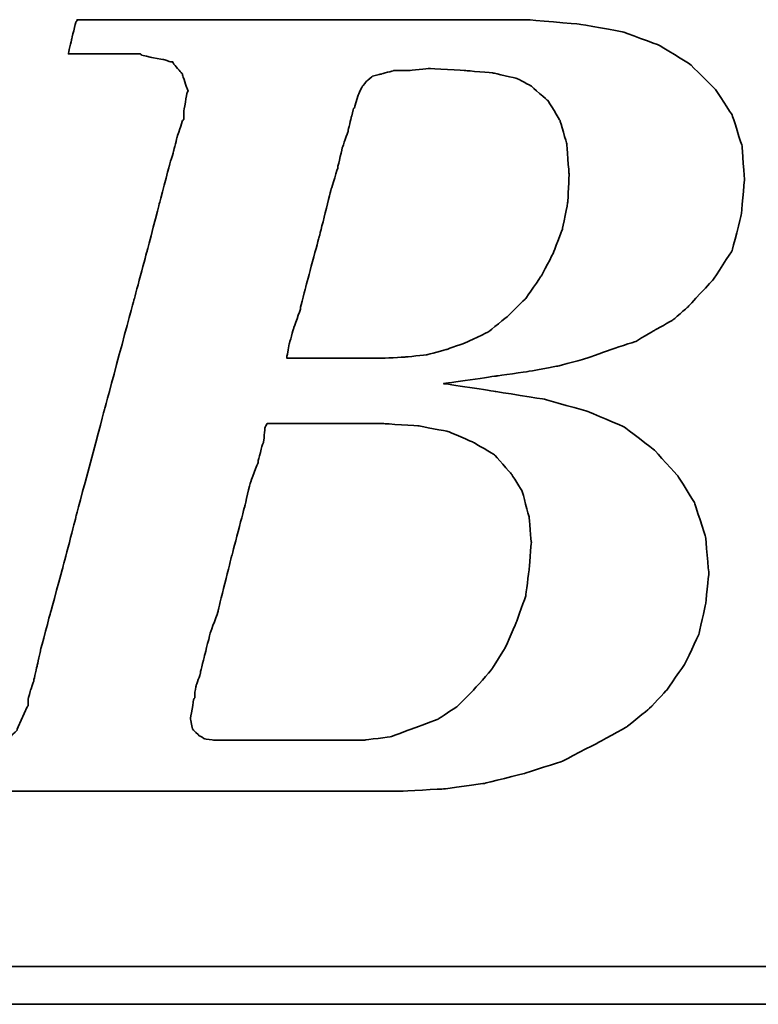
# Model space of a CAD drawing. Header units: millimetres. Extents: x 716 to 1311, y 158 to 389.
# Tile 33 of 56: x 1111 to 1119, y 216 to 227. Entities that reach past the tile are written whole.
import ezdxf

# ---------------------------------------------------------------- set-up
doc = ezdxf.new("R2010")
doc.units = ezdxf.units.MM
doc.header["$LTSCALE"] = 10
doc.layers.add('DIM', color=4, linetype='Continuous')
doc.layers.add('layer 1', color=7, linetype='Continuous')

# ---------------------------------------------------------------- blocks, each defined once
blk = doc.blocks.new('TBI MOTION logo(完整正式版)')
at = {"layer": 'layer 1', "color": 22, "lineweight": 35}
for points, knots in [([(-64.65375, -6.86375), (-64.65375, -6.86375), (-64.84375, -7.29625), (-64.84375, -7.29625), (-64.84375, -7.29625), (-64.84375, -7.29625), (-64.86875, -7.34375), (-64.86875, -7.34375), (-64.86875, -7.34375), (-64.86875, -7.34375), (-64.86875, -7.36875), (-64.86875, -7.36875), (-64.86875, -7.36875), (-64.86875, -7.36875), (-65.15375, -7.65375), (-65.15375, -7.65375), (-65.15375, -7.65375), (-65.15375, -7.65375), (-65.17875, -7.65375), (-65.17875, -7.65375), (-65.17875, -7.65375), (-65.17875, -7.65375), (-65.20375, -7.67875), (-65.20375, -7.67875), (-65.20375, -7.67875), (-65.20375, -7.67875), (-65.58875, -7.87125), (-65.58875, -7.87125), (-65.58875, -7.87125), (-65.58875, -7.87125), (-65.63375, -7.87125), (-65.63375, -7.87125), (-65.63375, -7.87125), (-65.63375, -7.87125), (-65.65875, -7.89375), (-65.65875, -7.89375), (-65.65875, -7.89375), (-65.65875, -7.89375), (-66.09375, -7.94375), (-66.09375, -7.94375), (-66.09375, -7.94375), (-66.09375, -7.94375), (-66.11375, -7.94375), (-66.11375, -7.94375), (-66.11375, -7.94375), (-66.11375, -7.94375), (-66.16375, -7.94375), (-66.16375, -7.94375), (-66.16375, -7.94375), (-66.16375, -7.94375), (-66.30875, -7.94375), (-66.30875, -7.94375), (-66.30875, -7.94375), (-66.30875, -7.94375), (-66.69375, -7.94375), (-66.69375, -7.94375), (-66.69375, -7.94375), (-66.69375, -7.94375), (-67.07375, -7.94375), (-67.07375, -7.94375), (-67.07375, -7.94375), (-67.07375, -7.94375), (-67.12375, -7.94375), (-67.12375, -7.94375), (-67.12375, -7.94375), (-67.12375, -7.94375), (-67.12375, -7.96625), (-67.12375, -7.96625), (-67.12375, -7.96625), (-67.12375, -7.96625), (-67.14875, -7.99125), (-67.14875, -7.99125), (-67.14875, -7.99125), (-67.14875, -7.99125), (-67.24375, -8.34875), (-67.24375, -8.34875), (-67.24375, -8.34875), (-67.24375, -8.34875), (-67.31375, -8.68625), (-67.31375, -8.68625), (-67.31375, -8.68625), (-67.31375, -8.68625), (-67.26875, -8.68625), (-67.26875, -8.68625), (-67.26875, -8.68625), (-67.26875, -8.68625), (-67.07375, -8.68625), (-67.07375, -8.68625), (-67.07375, -8.68625), (-67.07375, -8.68625), (-66.54875, -8.68625), (-66.54875, -8.68625), (-66.54875, -8.68625), (-66.54875, -8.68625), (-65.82625, -8.68625), (-65.82625, -8.68625), (-65.82625, -8.68625), (-65.82625, -8.68625), (-65.01375, -8.68625), (-65.01375, -8.68625), (-65.01375, -8.68625), (-65.01375, -8.68625), (-64.05375, -8.68625), (-64.05375, -8.68625), (-64.05375, -8.68625), (-64.05375, -8.68625), (-62.08375, -8.68625), (-62.08375, -8.68625), (-62.08375, -8.68625), (-62.08375, -8.68625), (-60.06875, -8.68625), (-60.06875, -8.68625), (-60.06875, -8.68625), (-60.06875, -8.68625), (-59.10875, -8.68625), (-59.10875, -8.68625), (-59.10875, -8.68625), (-59.10875, -8.68625), (-58.29375, -8.68625), (-58.29375, -8.68625), (-58.29375, -8.68625), (-58.29375, -8.68625), (-57.57375, -8.68625), (-57.57375, -8.68625), (-57.57375, -8.68625), (-57.57375, -8.68625), (-57.04875, -8.68625), (-57.04875, -8.68625), (-57.04875, -8.68625), (-57.04875, -8.68625), (-56.85375, -8.68625), (-56.85375, -8.68625), (-56.85375, -8.68625), (-56.85375, -8.68625), (-56.70875, -8.68625), (-56.70875, -8.68625), (-56.70875, -8.68625), (-56.70875, -8.68625), (-56.61375, -8.68625), (-56.61375, -8.68625), (-56.61375, -8.68625), (-56.61375, -8.68625), (-56.56875, -8.68625), (-56.56875, -8.68625), (-56.56875, -8.68625), (-56.56875, -8.68625), (-55.65375, -8.63875), (-55.65375, -8.63875), (-55.65375, -8.63875), (-55.65375, -8.63875), (-54.76875, -8.51875), (-54.76875, -8.51875), (-54.76875, -8.51875), (-54.76875, -8.51875), (-53.90375, -8.30375), (-53.90375, -8.30375), (-53.90375, -8.30375), (-53.90375, -8.30375), (-53.08875, -8.03875), (-53.08875, -8.03875), (-53.08875, -8.03875), (-53.08875, -8.03875), (-52.34375, -7.65375), (-52.34375, -7.65375), (-52.34375, -7.65375), (-52.34375, -7.65375), (-51.69875, -7.29625), (-51.69875, -7.29625), (-51.69875, -7.29625), (-51.69875, -7.29625), (-51.21875, -6.91125), (-51.21875, -6.91125), (-51.21875, -6.91125), (-51.21875, -6.91125), (-50.83375, -6.50375), (-50.83375, -6.50375), (-50.83375, -6.50375), (-50.83375, -6.50375), (-50.44875, -5.94875), (-50.44875, -5.94875), (-50.44875, -5.94875), (-50.44875, -5.94875), (-50.13875, -5.30375), (-50.13875, -5.30375), (-50.13875, -5.30375), (-50.13875, -5.30375), (-49.99375, -4.65375), (-49.99375, -4.65375), (-49.99375, -4.65375), (-49.99375, -4.65375), (-49.92375, -3.98375), (-49.92375, -3.98375), (-49.92375, -3.98375), (-49.92375, -3.98375), (-49.99375, -3.19374), (-49.99375, -3.19374), (-49.99375, -3.19374), (-49.99375, -3.19374), (-50.23374, -2.44874), (-50.23374, -2.44874), (-50.23374, -2.44874), (-50.23374, -2.44874), (-50.59375, -1.87374), (-50.59375, -1.87374), (-50.59375, -1.87374), (-50.59375, -1.87374), (-51.09875, -1.31874), (-51.09875, -1.31874), (-51.09875, -1.31874), (-51.09875, -1.31874), (-51.74375, -0.81875), (-51.74375, -0.81875), (-51.74375, -0.81875), (-51.74375, -0.81875), (-52.53875, -0.48125), (-52.53875, -0.48125), (-52.53875, -0.48125), (-52.53875, -0.48125), (-53.47375, -0.21875), (-53.47375, -0.21875), (-53.47375, -0.21875), (-53.47375, -0.21875), (-54.52875, -0.04874), (-54.52875, -0.04874), (-54.52875, -0.04874), (-54.52875, -0.04874), (-55.65375, 0.12125), (-55.65375, 0.12125), (-55.65375, 0.12125), (-55.65375, 0.12125), (-54.50375, 0.28624), (-54.50375, 0.28624), (-54.50375, 0.28624), (-54.50375, 0.28624), (-53.83375, 0.38124), (-53.83375, 0.38124), (-53.83375, 0.38124), (-53.83375, 0.38124), (-53.18375, 0.50125), (-53.18375, 0.50125), (-53.18375, 0.50125), (-53.18375, 0.50125), (-52.55875, 0.66874), (-52.55875, 0.66874), (-52.55875, 0.66874), (-52.55875, 0.66874), (-52.03375, 0.86124), (-52.03375, 0.86124), (-52.03375, 0.86124), (-52.03375, 0.86124), (-51.50374, 1.03124), (-51.50374, 1.03124), (-51.50374, 1.03124), (-51.50374, 1.03124), (-51.09875, 1.27125), (-51.09875, 1.27125), (-51.09875, 1.27125), (-51.09875, 1.27125), (-50.71375, 1.48624), (-50.71375, 1.48624), (-50.71375, 1.48624), (-50.71375, 1.48624), (-50.37625, 1.77625), (-50.37625, 1.77625), (-50.37625, 1.77625), (-50.37625, 1.77625), (-49.82375, 2.37625), (-49.82375, 2.37625), (-49.82375, 2.37625), (-49.82375, 2.37625), (-49.41875, 2.99625), (-49.41875, 2.99625), (-49.41875, 2.99625), (-49.41875, 2.99625), (-49.22375, 3.76625), (-49.22375, 3.76625), (-49.22375, 3.76625), (-49.22375, 3.76625), (-49.15375, 4.50874), (-49.15375, 4.50874), (-49.15375, 4.50874), (-49.15375, 4.50874), (-49.20375, 5.25125), (-49.20375, 5.25125), (-49.20375, 5.25125), (-49.20375, 5.25125), (-49.41875, 5.92625), (-49.41875, 5.92625), (-49.41875, 5.92625), (-49.41875, 5.92625), (-49.77875, 6.47625), (-49.77875, 6.47625), (-49.77875, 6.47625), (-49.77875, 6.47625), (-50.33125, 7.02624), (-50.33125, 7.02624), (-50.33125, 7.02624), (-50.33125, 7.02624), (-51.00125, 7.43625), (-51.00125, 7.43625), (-51.00125, 7.43625), (-51.00125, 7.43625), (-51.79375, 7.72625), (-51.79375, 7.72625), (-51.79375, 7.72625), (-51.79375, 7.72625), (-52.72875, 7.89124), (-52.72875, 7.89124), (-52.72875, 7.89124), (-52.72875, 7.89124), (-53.83375, 7.98625), (-53.83375, 7.98625), (-53.83375, 7.98625), (-53.83375, 7.98625), (-53.92875, 7.98625), (-53.92875, 7.98625), (-53.92875, 7.98625), (-53.92875, 7.98625), (-54.26375, 7.98625), (-54.26375, 7.98625), (-54.26375, 7.98625), (-54.26375, 7.98625), (-54.74375, 7.98625), (-54.74375, 7.98625), (-54.74375, 7.98625), (-54.74375, 7.98625), (-55.36875, 7.98625), (-55.36875, 7.98625), (-55.36875, 7.98625), (-55.36875, 7.98625), (-56.13375, 7.98625), (-56.13375, 7.98625), (-56.13375, 7.98625), (-56.13375, 7.98625), (-56.94875, 7.98625), (-56.94875, 7.98625), (-56.94875, 7.98625), (-56.94875, 7.98625), (-58.77625, 7.98625), (-58.77625, 7.98625), (-58.77625, 7.98625), (-58.77625, 7.98625), (-60.59875, 7.98625), (-60.59875, 7.98625), (-60.59875, 7.98625), (-60.59875, 7.98625), (-61.41375, 7.98625), (-61.41375, 7.98625), (-61.41375, 7.98625), (-61.41375, 7.98625), (-62.17875, 7.98625), (-62.17875, 7.98625), (-62.17875, 7.98625), (-62.17875, 7.98625), (-62.80375, 7.98625), (-62.80375, 7.98625), (-62.80375, 7.98625), (-62.80375, 7.98625), (-63.30625, 7.98625), (-63.30625, 7.98625), (-63.30625, 7.98625), (-63.30625, 7.98625), (-63.57375, 7.98625), (-63.57375, 7.98625), (-63.57375, 7.98625), (-63.57375, 7.98625), (-63.57375, 7.96375), (-63.57375, 7.96375), (-63.57375, 7.96375), (-63.57375, 7.96375), (-63.59875, 7.94125), (-63.59875, 7.94125), (-63.59875, 7.94125), (-63.59875, 7.94125), (-63.69375, 7.55625), (-63.69375, 7.55625), (-63.69375, 7.55625), (-63.69375, 7.55625), (-63.76375, 7.24624), (-63.76375, 7.24624), (-63.76375, 7.24624), (-63.76375, 7.24624), (-63.23875, 7.24624), (-63.23875, 7.24624), (-63.23875, 7.24624), (-63.23875, 7.24624), (-62.75875, 7.24624), (-62.75875, 7.24624), (-62.75875, 7.24624), (-62.75875, 7.24624), (-62.61125, 7.24624), (-62.61125, 7.24624), (-62.61125, 7.24624), (-62.61125, 7.24624), (-62.56625, 7.24624), (-62.56625, 7.24624), (-62.56625, 7.24624), (-62.56625, 7.24624), (-62.22875, 7.24624), (-62.22875, 7.24624), (-62.22875, 7.24624), (-62.22875, 7.24624), (-62.20375, 7.24624), (-62.20375, 7.24624), (-62.20375, 7.24624), (-62.20375, 7.24624), (-62.17875, 7.21875), (-62.17875, 7.21875), (-62.17875, 7.21875), (-62.17875, 7.21875), (-61.96375, 7.17125), (-61.96375, 7.17125), (-61.96375, 7.17125), (-61.96375, 7.17125), (-61.72375, 7.12624), (-61.72375, 7.12624), (-61.72375, 7.12624), (-61.72375, 7.12624), (-61.70375, 7.12624), (-61.70375, 7.12624), (-61.70375, 7.12624), (-61.70375, 7.12624), (-61.55875, 7.07624), (-61.55875, 7.07624), (-61.55875, 7.07624), (-61.55875, 7.07624), (-61.50875, 7.07624), (-61.50875, 7.07624), (-61.50875, 7.07624), (-61.50875, 7.07624), (-61.48375, 7.02624), (-61.48375, 7.02624), (-61.48375, 7.02624), (-61.48375, 7.02624), (-61.31875, 6.83375), (-61.31875, 6.83375), (-61.31875, 6.83375), (-61.31875, 6.83375), (-61.29375, 6.81125), (-61.29375, 6.81125), (-61.29375, 6.81125), (-61.29375, 6.81125), (-61.29375, 6.78625), (-61.29375, 6.78625), (-61.29375, 6.78625), (-61.29375, 6.78625), (-61.19875, 6.50124), (-61.19875, 6.50124), (-61.19875, 6.50124), (-61.19875, 6.50124), (-61.17375, 6.45124), (-61.17375, 6.45124), (-61.17375, 6.45124), (-61.17375, 6.45124), (-61.19875, 6.40625), (-61.19875, 6.40625), (-61.19875, 6.40625), (-61.19875, 6.40625), (-61.26875, 5.99624), (-61.26875, 5.99624), (-61.26875, 5.99624), (-61.26875, 5.99624), (-61.26875, 5.85125), (-61.26875, 5.85125), (-61.26875, 5.85125), (-61.26875, 5.85125), (-61.26875, 5.82625), (-61.26875, 5.82625), (-61.26875, 5.82625), (-61.26875, 5.82625), (-61.29375, 5.80625), (-61.29375, 5.80625), (-61.29375, 5.80625), (-61.29375, 5.80625), (-61.34125, 5.66125), (-61.34125, 5.66125), (-61.34125, 5.66125), (-61.34125, 5.66125), (-61.41375, 5.44625), (-61.41375, 5.44625), (-61.41375, 5.44625), (-61.41375, 5.44625), (-61.48375, 5.15625), (-61.48375, 5.15625), (-61.48375, 5.15625), (-61.48375, 5.15625), (-61.58375, 4.82124), (-61.58375, 4.82124), (-61.58375, 4.82124), (-61.58375, 4.82124), (-61.79875, 4.00375), (-61.79875, 4.00375), (-61.79875, 4.00375), (-61.79875, 4.00375), (-62.05875, 2.99625), (-62.05875, 2.99625), (-62.05875, 2.99625), (-62.05875, 2.99625), (-62.34875, 1.91625), (-62.34875, 1.91625), (-62.34875, 1.91625), (-62.34875, 1.91625), (-62.97375, -0.41124), (-62.97375, -0.41124), (-62.97375, -0.41124), (-62.97375, -0.41124), (-63.59875, -2.75875), (-63.59875, -2.75875), (-63.59875, -2.75875), (-63.59875, -2.75875), (-63.88375, -3.86374), (-63.88375, -3.86374), (-63.88375, -3.86374), (-63.88375, -3.86374), (-64.14875, -4.82374), (-64.14875, -4.82374), (-64.14875, -4.82374), (-64.14875, -4.82374), (-64.36375, -5.64125), (-64.36375, -5.64125), (-64.36375, -5.64125), (-64.36375, -5.64125), (-64.43625, -5.97625), (-64.43625, -5.97625), (-64.43625, -5.97625), (-64.43625, -5.97625), (-64.50875, -6.28625), (-64.50875, -6.28625), (-64.50875, -6.28625), (-64.50875, -6.28625), (-64.50875, -6.30875), (-64.50875, -6.30875), (-64.50875, -6.30875), (-64.50875, -6.30875), (-64.57875, -6.50375), (-64.57875, -6.50375), (-64.57875, -6.50375), (-64.57875, -6.50375), (-64.62875, -6.69625), (-64.62875, -6.69625), (-64.62875, -6.69625), (-64.62875, -6.69625), (-64.62875, -6.76875), (-64.62875, -6.76875), (-64.62875, -6.76875), (-64.62875, -6.76875), (-64.62875, -6.81375), (-64.62875, -6.81375), (-64.62875, -6.81375), (-64.62875, -6.81375), (-64.62875, -6.83875), (-64.62875, -6.83875), (-64.62875, -6.83875), (-64.62875, -6.83875), (-64.65375, -6.86375), (-64.65375, -6.86375)], [0, 0, 0, 0, 0.00719424, 0.00719424, 0.00719424, 0.00719425, 0.01438849, 0.01438849, 0.01438849, 0.0143885, 0.02158273, 0.02158273, 0.02158273, 0.02158274, 0.02877698, 0.02877698, 0.02877698, 0.02877699, 0.03597122, 0.03597122, 0.03597122, 0.03597123, 0.04316547, 0.04316547, 0.04316547, 0.04316548, 0.05035971, 0.05035971, 0.05035971, 0.05035972, 0.05755396, 0.05755396, 0.05755396, 0.05755397, 0.0647482, 0.0647482, 0.0647482, 0.06474821, 0.07194245, 0.07194245, 0.07194245, 0.07194246, 0.07913669, 0.07913669, 0.07913669, 0.0791367, 0.08633094, 0.08633094, 0.08633094, 0.08633095, 0.09352518, 0.09352518, 0.09352518, 0.09352519, 0.10071942, 0.10071942, 0.10071942, 0.10071943, 0.10791367, 0.10791367, 0.10791367, 0.10791368, 0.11510791, 0.11510791, 0.11510791, 0.11510792, 0.12230216, 0.12230216, 0.12230216, 0.12230217, 0.1294964, 0.1294964, 0.1294964, 0.12949641, 0.13669065, 0.13669065, 0.13669065, 0.13669066, 0.14388489, 0.14388489, 0.14388489, 0.1438849, 0.15107914, 0.15107914, 0.15107914, 0.15107915, 0.15827338, 0.15827338, 0.15827338, 0.15827339, 0.16546763, 0.16546763, 0.16546763, 0.16546764, 0.17266187, 0.17266187, 0.17266187, 0.17266188, 0.17985612, 0.17985612, 0.17985612, 0.17985613, 0.18705036, 0.18705036, 0.18705036, 0.18705037, 0.1942446, 0.1942446, 0.1942446, 0.19424461, 0.20143885, 0.20143885, 0.20143885, 0.20143886, 0.20863309, 0.20863309, 0.20863309, 0.2086331, 0.21582734, 0.21582734, 0.21582734, 0.21582735, 0.22302158, 0.22302158, 0.22302158, 0.22302159, 0.23021583, 0.23021583, 0.23021583, 0.23021584, 0.23741007, 0.23741007, 0.23741007, 0.23741008, 0.24460432, 0.24460432, 0.24460432, 0.24460433, 0.25179856, 0.25179856, 0.25179856, 0.25179857, 0.25899281, 0.25899281, 0.25899281, 0.25899282, 0.26618705, 0.26618705, 0.26618705, 0.26618706, 0.27338129, 0.27338129, 0.27338129, 0.2733813, 0.28057554, 0.28057554, 0.28057554, 0.28057555, 0.28776978, 0.28776978, 0.28776978, 0.28776979, 0.29496403, 0.29496403, 0.29496403, 0.29496404, 0.30215827, 0.30215827, 0.30215827, 0.30215828, 0.30935252, 0.30935252, 0.30935252, 0.30935253, 0.31654676, 0.31654676, 0.31654676, 0.31654677, 0.32374101, 0.32374101, 0.32374101, 0.32374102, 0.33093525, 0.33093525, 0.33093525, 0.33093526, 0.3381295, 0.3381295, 0.3381295, 0.33812951, 0.34532374, 0.34532374, 0.34532374, 0.34532375, 0.35251799, 0.35251799, 0.35251799, 0.352518, 0.35971223, 0.35971223, 0.35971223, 0.35971224, 0.36690647, 0.36690647, 0.36690647, 0.36690648, 0.37410072, 0.37410072, 0.37410072, 0.37410073, 0.38129496, 0.38129496, 0.38129496, 0.38129497, 0.38848921, 0.38848921, 0.38848921, 0.38848922, 0.39568345, 0.39568345, 0.39568345, 0.39568346, 0.4028777, 0.4028777, 0.4028777, 0.40287771, 0.41007194, 0.41007194, 0.41007194, 0.41007195, 0.41726619, 0.41726619, 0.41726619, 0.4172662, 0.42446043, 0.42446043, 0.42446043, 0.42446044, 0.43165468, 0.43165468, 0.43165468, 0.43165469, 0.43884892, 0.43884892, 0.43884892, 0.43884893, 0.44604317, 0.44604317, 0.44604317, 0.44604318, 0.45323741, 0.45323741, 0.45323741, 0.45323742, 0.46043165, 0.46043165, 0.46043165, 0.46043166, 0.4676259, 0.4676259, 0.4676259, 0.46762591, 0.47482014, 0.47482014, 0.47482014, 0.47482015, 0.48201439, 0.48201439, 0.48201439, 0.4820144, 0.48920863, 0.48920863, 0.48920863, 0.48920864, 0.49640288, 0.49640288, 0.49640288, 0.49640289, 0.50359712, 0.50359712, 0.50359712, 0.50359713, 0.51079137, 0.51079137, 0.51079137, 0.51079138, 0.51798561, 0.51798561, 0.51798561, 0.51798562, 0.52517986, 0.52517986, 0.52517986, 0.52517987, 0.5323741, 0.5323741, 0.5323741, 0.53237411, 0.53956835, 0.53956835, 0.53956835, 0.53956836, 0.54676259, 0.54676259, 0.54676259, 0.5467626, 0.55395683, 0.55395683, 0.55395683, 0.55395684, 0.56115108, 0.56115108, 0.56115108, 0.56115109, 0.56834532, 0.56834532, 0.56834532, 0.56834533, 0.57553957, 0.57553957, 0.57553957, 0.57553958, 0.58273381, 0.58273381, 0.58273381, 0.58273382, 0.58992806, 0.58992806, 0.58992806, 0.58992807, 0.5971223, 0.5971223, 0.5971223, 0.59712231, 0.60431655, 0.60431655, 0.60431655, 0.60431656, 0.61151079, 0.61151079, 0.61151079, 0.6115108, 0.61870504, 0.61870504, 0.61870504, 0.61870505, 0.62589928, 0.62589928, 0.62589928, 0.62589929, 0.63309353, 0.63309353, 0.63309353, 0.63309354, 0.64028777, 0.64028777, 0.64028777, 0.64028778, 0.64748201, 0.64748201, 0.64748201, 0.64748202, 0.65467626, 0.65467626, 0.65467626, 0.65467627, 0.6618705, 0.6618705, 0.6618705, 0.66187051, 0.66906475, 0.66906475, 0.66906475, 0.66906476, 0.67625899, 0.67625899, 0.67625899, 0.676259, 0.68345324, 0.68345324, 0.68345324, 0.68345325, 0.69064748, 0.69064748, 0.69064748, 0.69064749, 0.69784173, 0.69784173, 0.69784173, 0.69784174, 0.70503597, 0.70503597, 0.70503597, 0.70503598, 0.71223022, 0.71223022, 0.71223022, 0.71223023, 0.71942446, 0.71942446, 0.71942446, 0.71942447, 0.72661871, 0.72661871, 0.72661871, 0.72661872, 0.73381295, 0.73381295, 0.73381295, 0.73381296, 0.74100719, 0.74100719, 0.74100719, 0.7410072, 0.74820144, 0.74820144, 0.74820144, 0.74820145, 0.75539568, 0.75539568, 0.75539568, 0.75539569, 0.76258993, 0.76258993, 0.76258993, 0.76258994, 0.76978417, 0.76978417, 0.76978417, 0.76978418, 0.77697842, 0.77697842, 0.77697842, 0.77697843, 0.78417266, 0.78417266, 0.78417266, 0.78417267, 0.79136691, 0.79136691, 0.79136691, 0.79136692, 0.79856115, 0.79856115, 0.79856115, 0.79856116, 0.8057554, 0.8057554, 0.8057554, 0.80575541, 0.81294964, 0.81294964, 0.81294964, 0.81294965, 0.82014388, 0.82014388, 0.82014388, 0.82014389, 0.82733813, 0.82733813, 0.82733813, 0.82733814, 0.83453237, 0.83453237, 0.83453237, 0.83453238, 0.84172662, 0.84172662, 0.84172662, 0.84172663, 0.84892086, 0.84892086, 0.84892086, 0.84892087, 0.85611511, 0.85611511, 0.85611511, 0.85611512, 0.86330935, 0.86330935, 0.86330935, 0.86330936, 0.8705036, 0.8705036, 0.8705036, 0.87050361, 0.87769784, 0.87769784, 0.87769784, 0.87769785, 0.88489209, 0.88489209, 0.88489209, 0.8848921, 0.89208633, 0.89208633, 0.89208633, 0.89208634, 0.89928058, 0.89928058, 0.89928058, 0.89928059, 0.90647482, 0.90647482, 0.90647482, 0.90647483, 0.91366906, 0.91366906, 0.91366906, 0.91366907, 0.92086331, 0.92086331, 0.92086331, 0.92086332, 0.92805755, 0.92805755, 0.92805755, 0.92805756, 0.9352518, 0.9352518, 0.9352518, 0.93525181, 0.94244604, 0.94244604, 0.94244604, 0.94244605, 0.94964029, 0.94964029, 0.94964029, 0.9496403, 0.95683453, 0.95683453, 0.95683453, 0.95683454, 0.96402878, 0.96402878, 0.96402878, 0.96402879, 0.97122302, 0.97122302, 0.97122302, 0.97122303, 0.97841727, 0.97841727, 0.97841727, 0.97841728, 0.98561151, 0.98561151, 0.98561151, 0.98561152, 0.99280576, 0.99280576, 0.99280576, 0.99280577, 1, 1, 1, 1]), ([(-57.50375, 6.35625), (-57.50375, 6.35625), (-57.57375, 6.11625), (-57.57375, 6.11625), (-57.57375, 6.11625), (-57.57375, 6.11625), (-57.57375, 6.09125), (-57.57375, 6.09125), (-57.57375, 6.09125), (-57.57375, 6.09125), (-57.59875, 6.06625), (-57.59875, 6.06625), (-57.59875, 6.06625), (-57.59875, 6.06625), (-57.64875, 5.87625), (-57.64875, 5.87625), (-57.64875, 5.87625), (-57.64875, 5.87625), (-57.71875, 5.58875), (-57.71875, 5.58875), (-57.71875, 5.58875), (-57.71875, 5.58875), (-57.71875, 5.56625), (-57.71875, 5.56625), (-57.71875, 5.56625), (-57.71875, 5.56625), (-57.83875, 5.23125), (-57.83875, 5.23125), (-57.83875, 5.23125), (-57.83875, 5.23125), (-57.93625, 4.82124), (-57.93625, 4.82124), (-57.93625, 4.82124), (-57.93625, 4.82124), (-57.93625, 4.79624), (-57.93625, 4.79624), (-57.93625, 4.79624), (-57.93625, 4.79624), (-58.07875, 4.34125), (-58.07875, 4.34125), (-58.07875, 4.34125), (-58.07875, 4.34125), (-58.34375, 3.28625), (-58.34375, 3.28625), (-58.34375, 3.28625), (-58.34375, 3.28625), (-58.62875, 2.23124), (-58.62875, 2.23124), (-58.62875, 2.23124), (-58.62875, 2.23124), (-58.74875, 1.75125), (-58.74875, 1.75125), (-58.74875, 1.75125), (-58.74875, 1.75125), (-58.74875, 1.72625), (-58.74875, 1.72625), (-58.74875, 1.72625), (-58.74875, 1.72625), (-58.89375, 1.31625), (-58.89375, 1.31625), (-58.89375, 1.31625), (-58.89375, 1.31625), (-58.98875, 0.98124), (-58.98875, 0.98124), (-58.98875, 0.98124), (-58.98875, 0.98124), (-59.03875, 0.71625), (-59.03875, 0.71625), (-59.03875, 0.71625), (-59.03875, 0.71625), (-59.03875, 0.66874), (-59.03875, 0.66874), (-59.03875, 0.66874), (-59.03875, 0.66874), (-58.91875, 0.66874), (-58.91875, 0.66874), (-58.91875, 0.66874), (-58.91875, 0.66874), (-58.53375, 0.66874), (-58.53375, 0.66874), (-58.53375, 0.66874), (-58.53375, 0.66874), (-58.10375, 0.66874), (-58.10375, 0.66874), (-58.10375, 0.66874), (-58.10375, 0.66874), (-57.66875, 0.66874), (-57.66875, 0.66874), (-57.66875, 0.66874), (-57.66875, 0.66874), (-57.33375, 0.66874), (-57.33375, 0.66874), (-57.33375, 0.66874), (-57.33375, 0.66874), (-57.09375, 0.66874), (-57.09375, 0.66874), (-57.09375, 0.66874), (-57.09375, 0.66874), (-56.99875, 0.66874), (-56.99875, 0.66874), (-56.99875, 0.66874), (-56.99875, 0.66874), (-56.49375, 0.69374), (-56.49375, 0.69374), (-56.49375, 0.69374), (-56.49375, 0.69374), (-56.01375, 0.74374), (-56.01375, 0.74374), (-56.01375, 0.74374), (-56.01375, 0.74374), (-55.58375, 0.86124), (-55.58375, 0.86124), (-55.58375, 0.86124), (-55.58375, 0.86124), (-55.17375, 1.00624), (-55.17375, 1.00624), (-55.17375, 1.00624), (-55.17375, 1.00624), (-54.67375, 1.24625), (-54.67375, 1.24625), (-54.67375, 1.24625), (-54.67375, 1.24625), (-54.26375, 1.58124), (-54.26375, 1.58124), (-54.26375, 1.58124), (-54.26375, 1.58124), (-53.87875, 1.96374), (-53.87875, 1.96374), (-53.87875, 1.96374), (-53.87875, 1.96374), (-53.54375, 2.44625), (-53.54375, 2.44625), (-53.54375, 2.44625), (-53.54375, 2.44625), (-53.27875, 2.95125), (-53.27875, 2.95125), (-53.27875, 2.95125), (-53.27875, 2.95125), (-53.08875, 3.45124), (-53.08875, 3.45124), (-53.08875, 3.45124), (-53.08875, 3.45124), (-52.96875, 4.05124), (-52.96875, 4.05124), (-52.96875, 4.05124), (-52.96875, 4.05124), (-52.94375, 4.65125), (-52.94375, 4.65125), (-52.94375, 4.65125), (-52.94375, 4.65125), (-52.99375, 5.30125), (-52.99375, 5.30125), (-52.99375, 5.30125), (-52.99375, 5.30125), (-53.13875, 5.80625), (-53.13875, 5.80625), (-53.13875, 5.80625), (-53.13875, 5.80625), (-53.39875, 6.23625), (-53.39875, 6.23625), (-53.39875, 6.23625), (-53.39875, 6.23625), (-53.75875, 6.54875), (-53.75875, 6.54875), (-53.75875, 6.54875), (-53.75875, 6.54875), (-54.07375, 6.71625), (-54.07375, 6.71625), (-54.07375, 6.71625), (-54.07375, 6.71625), (-54.57375, 6.83375), (-54.57375, 6.83375), (-54.57375, 6.83375), (-54.57375, 6.83375), (-55.17375, 6.88625), (-55.17375, 6.88625), (-55.17375, 6.88625), (-55.17375, 6.88625), (-55.96875, 6.93125), (-55.96875, 6.93125), (-55.96875, 6.93125), (-55.96875, 6.93125), (-56.39875, 6.88625), (-56.39875, 6.88625), (-56.39875, 6.88625), (-56.39875, 6.88625), (-56.42125, 6.88625), (-56.42125, 6.88625), (-56.42125, 6.88625), (-56.42125, 6.88625), (-56.73375, 6.88625), (-56.73375, 6.88625), (-56.73375, 6.88625), (-56.73375, 6.88625), (-56.99875, 6.81125), (-56.99875, 6.81125), (-56.99875, 6.81125), (-56.99875, 6.81125), (-57.02375, 6.81125), (-57.02375, 6.81125), (-57.02375, 6.81125), (-57.02375, 6.81125), (-57.18875, 6.76625), (-57.18875, 6.76625), (-57.18875, 6.76625), (-57.18875, 6.76625), (-57.30875, 6.66625), (-57.30875, 6.66625), (-57.30875, 6.66625), (-57.30875, 6.66625), (-57.40875, 6.54875), (-57.40875, 6.54875), (-57.40875, 6.54875), (-57.40875, 6.54875), (-57.50375, 6.35625), (-57.50375, 6.35625)], [0, 0, 0, 0, 0.01851852, 0.01851852, 0.01851852, 0.01851853, 0.03703704, 0.03703704, 0.03703704, 0.03703705, 0.05555556, 0.05555556, 0.05555556, 0.05555557, 0.07407407, 0.07407407, 0.07407407, 0.07407408, 0.09259259, 0.09259259, 0.09259259, 0.0925926, 0.11111111, 0.11111111, 0.11111111, 0.11111112, 0.12962963, 0.12962963, 0.12962963, 0.12962964, 0.14814815, 0.14814815, 0.14814815, 0.14814816, 0.16666667, 0.16666667, 0.16666667, 0.16666668, 0.18518519, 0.18518519, 0.18518519, 0.1851852, 0.2037037, 0.2037037, 0.2037037, 0.20370371, 0.22222222, 0.22222222, 0.22222222, 0.22222223, 0.24074074, 0.24074074, 0.24074074, 0.24074075, 0.25925926, 0.25925926, 0.25925926, 0.25925927, 0.27777778, 0.27777778, 0.27777778, 0.27777779, 0.2962963, 0.2962963, 0.2962963, 0.29629631, 0.31481481, 0.31481481, 0.31481481, 0.31481482, 0.33333333, 0.33333333, 0.33333333, 0.33333334, 0.35185185, 0.35185185, 0.35185185, 0.35185186, 0.37037037, 0.37037037, 0.37037037, 0.37037038, 0.38888889, 0.38888889, 0.38888889, 0.3888889, 0.40740741, 0.40740741, 0.40740741, 0.40740742, 0.42592593, 0.42592593, 0.42592593, 0.42592594, 0.44444444, 0.44444444, 0.44444444, 0.44444445, 0.46296296, 0.46296296, 0.46296296, 0.46296297, 0.48148148, 0.48148148, 0.48148148, 0.48148149, 0.5, 0.5, 0.5, 0.50000001, 0.51851852, 0.51851852, 0.51851852, 0.51851853, 0.53703704, 0.53703704, 0.53703704, 0.53703705, 0.55555556, 0.55555556, 0.55555556, 0.55555557, 0.57407407, 0.57407407, 0.57407407, 0.57407408, 0.59259259, 0.59259259, 0.59259259, 0.5925926, 0.61111111, 0.61111111, 0.61111111, 0.61111112, 0.62962963, 0.62962963, 0.62962963, 0.62962964, 0.64814815, 0.64814815, 0.64814815, 0.64814816, 0.66666667, 0.66666667, 0.66666667, 0.66666668, 0.68518519, 0.68518519, 0.68518519, 0.6851852, 0.7037037, 0.7037037, 0.7037037, 0.70370371, 0.72222222, 0.72222222, 0.72222222, 0.72222223, 0.74074074, 0.74074074, 0.74074074, 0.74074075, 0.75925926, 0.75925926, 0.75925926, 0.75925927, 0.77777778, 0.77777778, 0.77777778, 0.77777779, 0.7962963, 0.7962963, 0.7962963, 0.79629631, 0.81481481, 0.81481481, 0.81481481, 0.81481482, 0.83333333, 0.83333333, 0.83333333, 0.83333334, 0.85185185, 0.85185185, 0.85185185, 0.85185186, 0.87037037, 0.87037037, 0.87037037, 0.87037038, 0.88888889, 0.88888889, 0.88888889, 0.8888889, 0.90740741, 0.90740741, 0.90740741, 0.90740742, 0.92592593, 0.92592593, 0.92592593, 0.92592594, 0.94444444, 0.94444444, 0.94444444, 0.94444445, 0.96296296, 0.96296296, 0.96296296, 0.96296297, 0.98148148, 0.98148148, 0.98148148, 0.98148149, 1, 1, 1, 1]), ([(-61.03125, -6.57375), (-61.03125, -6.57375), (-61.03125, -6.67125), (-61.03125, -6.67125), (-61.03125, -6.67125), (-61.03125, -6.67125), (-61.05375, -6.69625), (-61.05375, -6.69625), (-61.05375, -6.69625), (-61.05375, -6.69625), (-61.12375, -7.12875), (-61.12375, -7.12875), (-61.12375, -7.12875), (-61.12375, -7.12875), (-61.07875, -7.34375), (-61.07875, -7.34375), (-61.07875, -7.34375), (-61.07875, -7.34375), (-60.93375, -7.48875), (-60.93375, -7.48875), (-60.93375, -7.48875), (-60.93375, -7.48875), (-60.81375, -7.55625), (-60.81375, -7.55625), (-60.81375, -7.55625), (-60.81375, -7.55625), (-60.62375, -7.58375), (-60.62375, -7.58375), (-60.62375, -7.58375), (-60.62375, -7.58375), (-60.30875, -7.58375), (-60.30875, -7.58375), (-60.30875, -7.58375), (-60.30875, -7.58375), (-59.97375, -7.58375), (-59.97375, -7.58375), (-59.97375, -7.58375), (-59.97375, -7.58375), (-59.87875, -7.58375), (-59.87875, -7.58375), (-59.87875, -7.58375), (-59.87875, -7.58375), (-59.63625, -7.58375), (-59.63625, -7.58375), (-59.63625, -7.58375), (-59.63625, -7.58375), (-58.96875, -7.58375), (-58.96875, -7.58375), (-58.96875, -7.58375), (-58.96875, -7.58375), (-58.29375, -7.58375), (-58.29375, -7.58375), (-58.29375, -7.58375), (-58.29375, -7.58375), (-58.05375, -7.58375), (-58.05375, -7.58375), (-58.05375, -7.58375), (-58.05375, -7.58375), (-57.98375, -7.58375), (-57.98375, -7.58375), (-57.98375, -7.58375), (-57.98375, -7.58375), (-57.35875, -7.58375), (-57.35875, -7.58375), (-57.35875, -7.58375), (-57.35875, -7.58375), (-56.78375, -7.50875), (-56.78375, -7.50875), (-56.78375, -7.50875), (-56.78375, -7.50875), (-56.27875, -7.31875), (-56.27875, -7.31875), (-56.27875, -7.31875), (-56.27875, -7.31875), (-55.77375, -7.12875), (-55.77375, -7.12875), (-55.77375, -7.12875), (-55.77375, -7.12875), (-55.36875, -6.86375), (-55.36875, -6.86375), (-55.36875, -6.86375), (-55.36875, -6.86375), (-55.00875, -6.50375), (-55.00875, -6.50375), (-55.00875, -6.50375), (-55.00875, -6.50375), (-54.62375, -6.06875), (-54.62375, -6.06875), (-54.62375, -6.06875), (-54.62375, -6.06875), (-54.31375, -5.56875), (-54.31375, -5.56875), (-54.31375, -5.56875), (-54.31375, -5.56875), (-54.07375, -5.01625), (-54.07375, -5.01625), (-54.07375, -5.01625), (-54.07375, -5.01625), (-53.87875, -4.46374), (-53.87875, -4.46374), (-53.87875, -4.46374), (-53.87875, -4.46374), (-53.80875, -3.91375), (-53.80875, -3.91375), (-53.80875, -3.91375), (-53.80875, -3.91375), (-53.75875, -3.31375), (-53.75875, -3.31375), (-53.75875, -3.31375), (-53.75875, -3.31375), (-53.80875, -2.75875), (-53.80875, -2.75875), (-53.80875, -2.75875), (-53.80875, -2.75875), (-53.95375, -2.20875), (-53.95375, -2.20875), (-53.95375, -2.20875), (-53.95375, -2.20875), (-54.19375, -1.82625), (-54.19375, -1.82625), (-54.19375, -1.82625), (-54.19375, -1.82625), (-54.55375, -1.41875), (-54.55375, -1.41875), (-54.55375, -1.41875), (-54.55375, -1.41875), (-55.00875, -1.15125), (-55.00875, -1.15125), (-55.00875, -1.15125), (-55.00875, -1.15125), (-55.56125, -0.91375), (-55.56125, -0.91375), (-55.56125, -0.91375), (-55.56125, -0.91375), (-56.18125, -0.79375), (-56.18125, -0.79375), (-56.18125, -0.79375), (-56.18125, -0.79375), (-56.94875, -0.74374), (-56.94875, -0.74374), (-56.94875, -0.74374), (-56.94875, -0.74374), (-56.99875, -0.74374), (-56.99875, -0.74374), (-56.99875, -0.74374), (-56.99875, -0.74374), (-57.09375, -0.74374), (-57.09375, -0.74374), (-57.09375, -0.74374), (-57.09375, -0.74374), (-57.38375, -0.74374), (-57.38375, -0.74374), (-57.38375, -0.74374), (-57.38375, -0.74374), (-57.76875, -0.74374), (-57.76875, -0.74374), (-57.76875, -0.74374), (-57.76875, -0.74374), (-58.24625, -0.74374), (-58.24625, -0.74374), (-58.24625, -0.74374), (-58.24625, -0.74374), (-58.72875, -0.74374), (-58.72875, -0.74374), (-58.72875, -0.74374), (-58.72875, -0.74374), (-59.20875, -0.74374), (-59.20875, -0.74374), (-59.20875, -0.74374), (-59.20875, -0.74374), (-59.46875, -0.74374), (-59.46875, -0.74374), (-59.46875, -0.74374), (-59.46875, -0.74374), (-59.51625, -0.83875), (-59.51625, -0.83875), (-59.51625, -0.83875), (-59.51625, -0.83875), (-59.54375, -1.15125), (-59.54375, -1.15125), (-59.54375, -1.15125), (-59.54375, -1.15125), (-59.56375, -1.17874), (-59.56375, -1.17874), (-59.56375, -1.17874), (-59.56375, -1.17874), (-59.66375, -1.55875), (-59.66375, -1.55875), (-59.66375, -1.55875), (-59.66375, -1.55875), (-59.66375, -1.58375), (-59.66375, -1.58375), (-59.66375, -1.58375), (-59.66375, -1.58375), (-59.82875, -2.01874), (-59.82875, -2.01874), (-59.82875, -2.01874), (-59.82875, -2.01874), (-59.94875, -2.52125), (-59.94875, -2.52125), (-59.94875, -2.52125), (-59.94875, -2.52125), (-60.23875, -3.62375), (-60.23875, -3.62375), (-60.23875, -3.62375), (-60.23875, -3.62375), (-60.52375, -4.77624), (-60.52375, -4.77624), (-60.52375, -4.77624), (-60.52375, -4.77624), (-60.52375, -4.79874), (-60.52375, -4.79874), (-60.52375, -4.79874), (-60.52375, -4.79874), (-60.69125, -5.25375), (-60.69125, -5.25375), (-60.69125, -5.25375), (-60.69125, -5.25375), (-60.81375, -5.73625), (-60.81375, -5.73625), (-60.81375, -5.73625), (-60.81375, -5.73625), (-60.90875, -6.11875), (-60.90875, -6.11875), (-60.90875, -6.11875), (-60.90875, -6.11875), (-60.90875, -6.14375), (-60.90875, -6.14375), (-60.90875, -6.14375), (-60.90875, -6.14375), (-61.00375, -6.40875), (-61.00375, -6.40875), (-61.00375, -6.40875), (-61.00375, -6.40875), (-61.03125, -6.57375), (-61.03125, -6.57375)], [0, 0, 0, 0, 0.01694915, 0.01694915, 0.01694915, 0.01694916, 0.03389831, 0.03389831, 0.03389831, 0.03389832, 0.05084746, 0.05084746, 0.05084746, 0.05084747, 0.06779661, 0.06779661, 0.06779661, 0.06779662, 0.08474576, 0.08474576, 0.08474576, 0.08474577, 0.10169492, 0.10169492, 0.10169492, 0.10169493, 0.11864407, 0.11864407, 0.11864407, 0.11864408, 0.13559322, 0.13559322, 0.13559322, 0.13559323, 0.15254237, 0.15254237, 0.15254237, 0.15254238, 0.16949153, 0.16949153, 0.16949153, 0.16949154, 0.18644068, 0.18644068, 0.18644068, 0.18644069, 0.20338983, 0.20338983, 0.20338983, 0.20338984, 0.22033898, 0.22033898, 0.22033898, 0.22033899, 0.23728814, 0.23728814, 0.23728814, 0.23728815, 0.25423729, 0.25423729, 0.25423729, 0.2542373, 0.27118644, 0.27118644, 0.27118644, 0.27118645, 0.28813559, 0.28813559, 0.28813559, 0.2881356, 0.30508475, 0.30508475, 0.30508475, 0.30508476, 0.3220339, 0.3220339, 0.3220339, 0.32203391, 0.33898305, 0.33898305, 0.33898305, 0.33898306, 0.3559322, 0.3559322, 0.3559322, 0.35593221, 0.37288136, 0.37288136, 0.37288136, 0.37288137, 0.38983051, 0.38983051, 0.38983051, 0.38983052, 0.40677966, 0.40677966, 0.40677966, 0.40677967, 0.42372881, 0.42372881, 0.42372881, 0.42372882, 0.44067797, 0.44067797, 0.44067797, 0.44067798, 0.45762712, 0.45762712, 0.45762712, 0.45762713, 0.47457627, 0.47457627, 0.47457627, 0.47457628, 0.49152542, 0.49152542, 0.49152542, 0.49152543, 0.50847458, 0.50847458, 0.50847458, 0.50847459, 0.52542373, 0.52542373, 0.52542373, 0.52542374, 0.54237288, 0.54237288, 0.54237288, 0.54237289, 0.55932203, 0.55932203, 0.55932203, 0.55932204, 0.57627119, 0.57627119, 0.57627119, 0.5762712, 0.59322034, 0.59322034, 0.59322034, 0.59322035, 0.61016949, 0.61016949, 0.61016949, 0.6101695, 0.62711864, 0.62711864, 0.62711864, 0.62711865, 0.6440678, 0.6440678, 0.6440678, 0.64406781, 0.66101695, 0.66101695, 0.66101695, 0.66101696, 0.6779661, 0.6779661, 0.6779661, 0.67796611, 0.69491525, 0.69491525, 0.69491525, 0.69491526, 0.71186441, 0.71186441, 0.71186441, 0.71186442, 0.72881356, 0.72881356, 0.72881356, 0.72881357, 0.74576271, 0.74576271, 0.74576271, 0.74576272, 0.76271186, 0.76271186, 0.76271186, 0.76271187, 0.77966102, 0.77966102, 0.77966102, 0.77966103, 0.79661017, 0.79661017, 0.79661017, 0.79661018, 0.81355932, 0.81355932, 0.81355932, 0.81355933, 0.83050847, 0.83050847, 0.83050847, 0.83050848, 0.84745763, 0.84745763, 0.84745763, 0.84745764, 0.86440678, 0.86440678, 0.86440678, 0.86440679, 0.88135593, 0.88135593, 0.88135593, 0.88135594, 0.89830508, 0.89830508, 0.89830508, 0.89830509, 0.91525424, 0.91525424, 0.91525424, 0.91525425, 0.93220339, 0.93220339, 0.93220339, 0.9322034, 0.94915254, 0.94915254, 0.94915254, 0.94915255, 0.96610169, 0.96610169, 0.96610169, 0.9661017, 0.98305085, 0.98305085, 0.98305085, 0.98305086, 1, 1, 1, 1]), ([(75.90875, -9.47875), (75.90875, -9.47875), (75.90875, -12.28625), (75.90875, -12.28625), (75.90875, -12.28625), (75.90875, -12.28625), (75.90875, -12.47875), (75.90875, -12.47875), (75.90875, -12.47875), (75.90875, -12.47875), (75.71625, -12.47875), (75.71625, -12.47875), (75.71625, -12.47875), (75.71625, -12.47875), (-88.32875, -12.47875), (-88.32875, -12.47875), (-88.32875, -12.47875), (-88.32875, -12.47875), (-88.32875, -13.29375), (-88.32875, -13.29375), (-88.32875, -13.29375), (-88.32875, -13.29375), (82.89125, -13.29375), (82.89125, -13.29375), (82.89125, -13.29375), (82.89125, -13.29375), (75.90875, -9.47875), (75.90875, -9.47875)], [0, 0, 0, 0, 0.14285714, 0.14285714, 0.14285714, 0.14285715, 0.28571429, 0.28571429, 0.28571429, 0.2857143, 0.42857143, 0.42857143, 0.42857143, 0.42857144, 0.57142857, 0.57142857, 0.57142857, 0.57142858, 0.71428571, 0.71428571, 0.71428571, 0.71428572, 0.85714286, 0.85714286, 0.85714286, 0.85714287, 1, 1, 1, 1])]:
    blk.add_open_spline(points, degree=3, knots=knots, dxfattribs=at)

msp = doc.modelspace()

# ---------------------------------------------------------------- block references
at = {"layer": 'DIM', "color": 7, "xscale": 0.512275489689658, "yscale": 0.512275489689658, "zscale": 0.512275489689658}
msp.add_blockref('TBI MOTION logo(完整正式版)', (1143.818, 223.152), dxfattribs=at)

doc.saveas('drawing.dxf')
